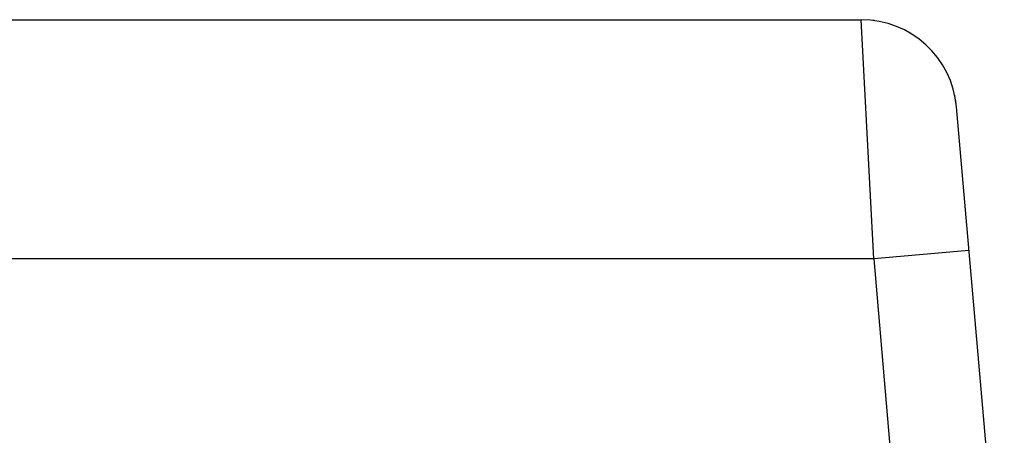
# Model space of a CAD drawing. Header units: millimetres. Extents: x 967 to 2466, y -778 to 1158.
# Tile 58 of 68: x 1914.11 to 1926.46, y 1144.35 to 1149.56. Entities that reach past the tile are written whole.
import ezdxf

# ---------------------------------------------------------------- set-up
doc = ezdxf.new("R2010")
doc.units = ezdxf.units.MM
doc.header["$LTSCALE"] = 30.734
doc.layers.get('0').update_dxf_attribs({"linetype": 'CONTINUOUS'})

msp = doc.modelspace()

# ---------------------------------------------------------------- linework, layer by layer
for p, q in [((1838.268, 1149.56), (1924.666, 1149.56)), ((1924.823, 1146.56), (1924.665, 1149.56)), ((1926.461, 1141.603), (1925.861, 1148.465)), ((1926.018, 1146.665), (1924.823, 1146.56)), ((1924.823, 1146.56), (1838.111, 1146.56)), ((1924.823, 1146.56), (1925.263, 1141.496))]:
    msp.add_line(p, q)
for start, end in [(5, 90), (82.128, 82.9169), (4.9996, 12.0834)]:
    msp.add_arc((1924.666, 1148.36), 1.2, start, end)

doc.saveas('drawing.dxf')
